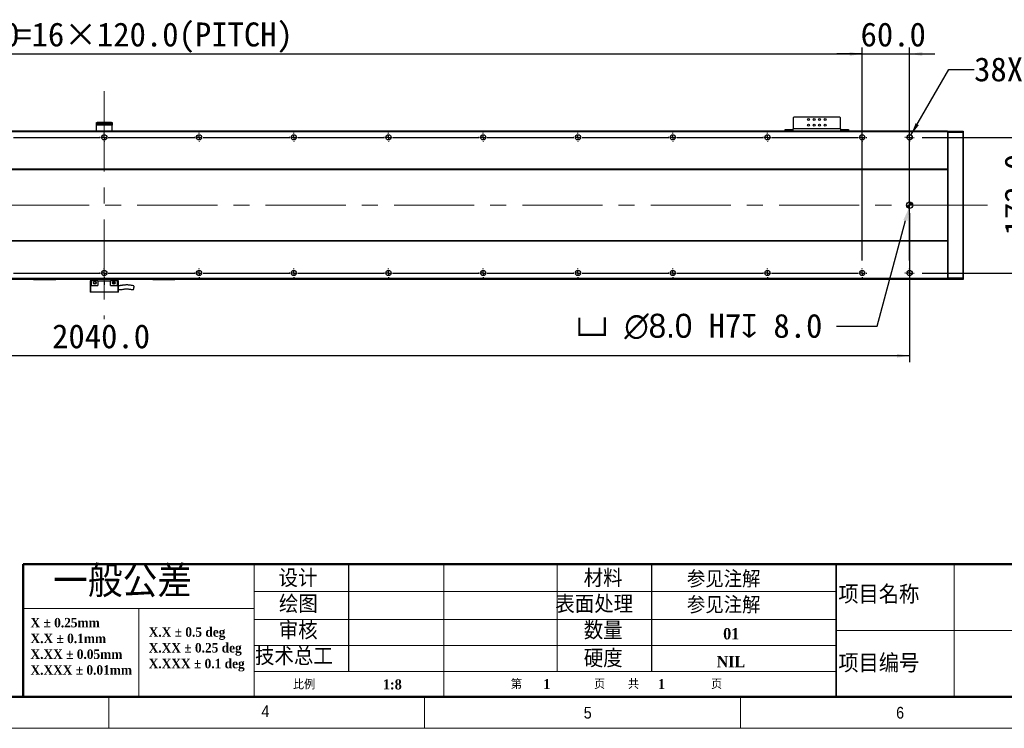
# Model space of a CAD drawing. Header units: millimetres. Extents: x 40 to 3320, y 40 to 2336.
# Tile 3 of 7: x 1167 to 2414, y 40 to 938. Entities that reach past the tile are written whole.
import ezdxf

# ---------------------------------------------------------------- set-up
doc = ezdxf.new("R2010")
doc.units = ezdxf.units.MM
doc.header["$LTSCALE"] = 8
doc.header["$PDSIZE"] = -1
doc.linetypes.add('CENTERX2', pattern=[20.32, 12.7, -2.54, 2.54, -2.54])
doc.layers.add('DIMNS', color=7, linetype='Continuous')
doc.styles.add('SLDTEXTSTYLE0', font='Gothic.ttf', dxfattribs={"width": 0.913})
doc.styles.add('SLDTEXTSTYLE1', font='timesbd.ttf', dxfattribs={"width": 0.933})
doc.styles.add('SLDTEXTSTYLE2', font='txt', dxfattribs={"bigfont": 'bigfont'})
doc.styles.add('SLDTEXTSTYLE3', font='txt', dxfattribs={"bigfont": 'bigfont'})
doc.styles.add('SLDTEXTSTYLE7', font='txt')
doc.dimstyles.new('SLDDIMSTYLE0', dxfattribs={"dimtxt": 30.4, "dimasz": 16, "dimexe": 0, "dimexo": 0.0625, "dimgap": 7.6, "dimtad": 2, "dimdec": 1, "dimrnd": 1e-09, "dimzin": 4, "dimdsep": 46, "dimtxsty": 'SLDTEXTSTYLE7', "dimsah": 1, "dimcen": 0.09, "dimadec": 0, "dimazin": 1, "dimtfac": 1, "dimtdec": 1, "dimtmove": 0, "dimatfit": 0, "dimfxl": 0, "dimfrac": 2, "dimtolj": 1, "dimtzin": 12, "dimarcsym": 0})
doc.dimstyles.new('SLDDIMSTYLE1', dxfattribs={"dimtxt": 30.4, "dimasz": 16, "dimexe": 0, "dimexo": 0.0625, "dimgap": 7.6, "dimtad": 2, "dimdec": 1, "dimrnd": 1e-09, "dimzin": 4, "dimdsep": 46, "dimtxsty": 'SLDTEXTSTYLE7', "dimsah": 1, "dimcen": 0.09, "dimadec": 0, "dimazin": 1, "dimtfac": 1, "dimtdec": 1, "dimtofl": 0, "dimtmove": 0, "dimatfit": 3, "dimfxl": 0, "dimfrac": 2, "dimtolj": 1, "dimtzin": 12, "dimarcsym": 0})
doc.dimstyles.new('SLDDIMSTYLE4', dxfattribs={"dimtxt": 30.4, "dimasz": 16, "dimexe": 0, "dimexo": 0.0625, "dimgap": 7.6, "dimtad": 0, "dimtih": 1, "dimtoh": 1, "dimdec": 1, "dimrnd": 1e-09, "dimzin": 4, "dimdsep": 46, "dimtxsty": 'SLDTEXTSTYLE7', "dimsah": 1, "dimcen": 0, "dimadec": 0, "dimazin": 1, "dimtfac": 1, "dimtdec": 1, "dimtofl": 0, "dimtmove": 0, "dimatfit": 3, "dimfxl": 0, "dimfrac": 2, "dimtolj": 1, "dimtzin": 12, "dimarcsym": 0})
doc.dimstyles.new('SLDDIMSTYLE7', dxfattribs={"dimtxt": 30.4, "dimasz": 16, "dimexe": 0, "dimexo": 0.0625, "dimgap": 7.6, "dimtad": 0, "dimtih": 1, "dimtoh": 1, "dimdec": 1, "dimrnd": 1e-09, "dimzin": 12, "dimdsep": 46, "dimtxsty": 'SLDTEXTSTYLE7', "dimsah": 1, "dimcen": 0, "dimadec": 0, "dimazin": 3, "dimtfac": 1, "dimtdec": 1, "dimtofl": 0, "dimtmove": 0, "dimatfit": 3, "dimfxl": 0, "dimfrac": 2, "dimtolj": 1, "dimtzin": 12, "dimarcsym": 0})

# ---------------------------------------------------------------- blocks, each defined once
blk = doc.blocks.new('SW_NOTE_0')
at = {"color": 0, "linetype": 'Continuous', "lineweight": 0, "char_height": 12, "attachment_point": 1, "style": 'SLDTEXTSTYLE1'}
for s, insert in [('X.X ± 0.5 deg', (0, 15.8)), ('X.XX ± 0.25 deg', (0, -4.2)), ('X.XXX ± 0.1 deg', (0, -24.2))]:
    blk.add_mtext(s, dxfattribs=dict(at, insert=insert))
blk = doc.blocks.new('SW_NOTE_1')
at = {"color": 0, "linetype": 'Continuous', "lineweight": 0, "char_height": 12, "attachment_point": 1, "style": 'SLDTEXTSTYLE1'}
for s, insert in [('X ± 0.25mm ', (0, 15.8)), ('X.X ± 0.1mm', (0, -4.2))]:
    blk.add_mtext(s, dxfattribs=dict(at, insert=insert))
blk = doc.blocks.new('SW_NOTE_2')
at = {"color": 0, "linetype": 'Continuous', "lineweight": 0, "char_height": 12, "attachment_point": 1, "style": 'SLDTEXTSTYLE1'}
for s, insert in [('X.XX ± 0.05mm', (0, 15.8)), ('X.XXX ± 0.01mm', (0, -4.2))]:
    blk.add_mtext(s, dxfattribs=dict(at, insert=insert))
blk = doc.blocks.new('_D_18')
at = {"layer": 'DIMNS'}
for p, q in [((314.3, 805.1), (314.3, 902.9)), ((2234.3, 805.1), (2234.3, 902.9)), ((314.3, 894.9), (2234.3, 894.9))]:
    blk.add_line(p, q, dxfattribs=at)
for points in [[(314.3, 894.9), (330.3, 892.5), (330.3, 897.3)], [(2234.3, 894.9), (2218.3, 897.3), (2218.3, 892.5)]]:
    blk.add_solid(points, dxfattribs=at)
at = {"layer": 'DIMNS', "char_height": 30.4, "attachment_point": 1, "style": 'SLDTEXTSTYLE7'}
for s, insert in [('1920.0', (1042.8, 934.8)), ('=16×120.0(PITCH)', (1161.6, 934.8))]:
    blk.add_mtext(s, dxfattribs=dict(at, insert=insert))
blk = doc.blocks.new('_D_19')
at = {"layer": 'DIMNS'}
for p, q in [((254.3, 686.4), (254.3, 504.3)), ((2294.3, 693), (2294.3, 504.3)), ((2294.3, 512.3), (254.3, 512.3))]:
    blk.add_line(p, q, dxfattribs=at)
for points in [[(254.3, 512.3), (270.3, 509.9), (270.3, 514.7)], [(2294.3, 512.3), (2278.3, 514.7), (2278.3, 509.9)]]:
    blk.add_solid(points, dxfattribs=at)
at = {"layer": 'DIMNS', "insert": (1208.2, 552.2), "char_height": 30.4, "attachment_point": 1, "style": 'SLDTEXTSTYLE7'}
blk.add_mtext('2040.0', dxfattribs=at)
blk = doc.blocks.new('_D_20')
at = {"layer": 'Defpoints', "color": 0}
for p in [(2293.3, 699.3), (2295.3, 707)]:
    blk.add_point(p, dxfattribs=at)
at = {"layer": 'DIMNS', "color": 0, "lineweight": -2}
for p, q in [((2253.2, 549.7), (2289.1, 683.8)), ((2201.6, 549.7), (2253.2, 549.7))]:
    blk.add_line(p, q, dxfattribs=at)
at = {"layer": 'DIMNS', "color": 0}
blk.add_solid([(2286.5, 684.5), (2291.7, 683.1), (2293.3, 699.3)], dxfattribs=at)
at = {"layer": 'DIMNS', "color": 0, "insert": (1871.8, 565.5), "char_height": 30.4, "attachment_point": 1, "style": 'SLDTEXTSTYLE7'}
blk.add_mtext('\\A1;{\\fGDT|b0|i0|c134|p2;v} {\\fMS PGothic|b0|i0|c128|p34;∅8.0} H7{\\fGDT|b0|i0|c134|p2;x} 8.0', dxfattribs=at)
blk = doc.blocks.new('_D_22')
at = {"layer": 'DIMNS'}
for p, q in [((2295.9, 792), (2344, 875.3)), ((2344, 875.3), (2376, 875.3))]:
    blk.add_line(p, q, dxfattribs=at)
blk.add_solid([(2295.9, 792), (2306, 804.7), (2301.9, 807.1)], dxfattribs=at)
at = {"layer": 'DIMNS', "char_height": 30.4, "attachment_point": 1, "style": 'SLDTEXTSTYLE7'}
for s, insert in [('38X ', (2376, 890.6)), ('%%c', (2455.2, 890.3)), (' 6.6 THROUGH HOLE', (2502.1, 890.6))]:
    blk.add_mtext(s, dxfattribs=dict(at, insert=insert))
blk = doc.blocks.new('_D_23')
at = {"layer": 'DIMNS'}
for p, q in [((2310.3, 789.1), (2462.4, 789.1)), ((2454.4, 789.1), (2454.4, 617.1)), ((2310.3, 617.1), (2462.4, 617.1))]:
    blk.add_line(p, q, dxfattribs=at)
for points in [[(2454.4, 789.1), (2452, 773.1), (2456.8, 773.1)], [(2454.4, 617.1), (2456.8, 633.1), (2452, 633.1)]]:
    blk.add_solid(points, dxfattribs=at)
at = {"layer": 'DIMNS', "insert": (2414.5, 665), "char_height": 30.4, "attachment_point": 1, "rotation": 90, "style": 'SLDTEXTSTYLE7'}
blk.add_mtext('172.0', dxfattribs=at)
blk = doc.blocks.new('_D_24')
at = {"layer": 'DIMNS'}
for p, q in [((2234.3, 633.1), (2234.3, 902.9)), ((2294.3, 633.1), (2294.3, 902.9)), ((2234.3, 894.9), (2202.3, 894.9)), ((2234.3, 894.9), (2294.3, 894.9)), ((2294.3, 894.9), (2326.3, 894.9))]:
    blk.add_line(p, q, dxfattribs=at)
for points in [[(2234.3, 894.9), (2218.3, 897.3), (2218.3, 892.5)], [(2294.3, 894.9), (2310.3, 892.5), (2310.3, 897.3)]]:
    blk.add_solid(points, dxfattribs=at)
at = {"layer": 'DIMNS', "insert": (2232.2, 934.8), "char_height": 30.4, "attachment_point": 1, "style": 'SLDTEXTSTYLE7'}
blk.add_mtext('60.0', dxfattribs=at)
blk = doc.blocks.new('SW_CENTERMARKSYMBOL_0')
at = {"layer": 'DIMNS', "color": 0}
for p, q in [((960, 5.08), (960, 5.84)), ((960, 0), (960, 2.54)), ((960, 0), (960, 2.54)), ((960, 0), (960, 2.54)), ((960, 0), (960, 2.54)), ((960, 0), (960, 2.54)), ((960, 0), (960, 2.54)), ((960, 0), (960, 2.54)), ((960, 0), (960, 2.54)), ((960, 0), (960, 2.54)), ((1080, 5.08), (1080, 5.84)), ((1080, 0), (1080, 2.54)), ((1080, 0), (1080, 2.54)), ((1080, 0), (1080, 2.54)), ((1080, 0), (1080, 2.54)), ((1080, 0), (1080, 2.54)), ((1080, 0), (1080, 2.54)), ((1080, 0), (1080, 2.54)), ((1080, 0), (1080, 2.54)), ((1200, 5.08), (1200, 5.84)), ((1200, 0), (1200, 2.54)), ((1200, 0), (1200, 2.54)), ((1200, 0), (1200, 2.54)), ((1200, 0), (1200, 2.54)), ((1200, 0), (1200, 2.54)), ((1200, 0), (1200, 2.54)), ((1200, 0), (1200, 2.54)), ((1320, 5.08), (1320, 5.84)), ((1320, 0), (1320, 2.54)), ((1320, 0), (1320, 2.54)), ((1320, 0), (1320, 2.54)), ((1320, 0), (1320, 2.54)), ((1320, 0), (1320, 2.54)), ((1320, 0), (1320, 2.54)), ((1440, 5.08), (1440, 5.84)), ((1440, 0), (1440, 2.54)), ((1440, 0), (1440, 2.54)), ((1440, 0), (1440, 2.54)), ((1440, 0), (1440, 2.54)), ((1440, 0), (1440, 2.54)), ((1560, 5.08), (1560, 5.84)), ((1560, 0), (1560, 2.54)), ((1560, 0), (1560, 2.54)), ((1560, 0), (1560, 2.54)), ((1560, 0), (1560, 2.54)), ((1680, 5.08), (1680, 5.84)), ((1680, 0), (1680, 2.54)), ((1680, 0), (1680, 2.54)), ((1680, 0), (1680, 2.54)), ((1800, 5.08), (1800, 5.84)), ((1800, 0), (1800, 2.54)), ((1800, 0), (1800, 2.54)), ((1920, 5.08), (1920, 5.84)), ((1920, 0), (1920, 2.54)), ((845.08, 0), (954.92, 0)), ((954.92, 0), (954.16, 0)), ((960, 0), (957.46, 0)), ((960, 0), (957.46, 0)), ((960, 0), (957.46, 0)), ((960, 0), (957.46, 0)), ((960, 0), (957.46, 0)), ((960, 0), (957.46, 0)), ((960, 0), (957.46, 0)), ((960, 0), (957.46, 0)), ((960, 0), (957.46, 0)), ((960, 0), (960, -2.54)), ((960, 0), (962.54, 0)), ((960, 0), (960, -2.54)), ((960, 0), (962.54, 0)), ((960, 0), (960, -2.54)), ((960, 0), (962.54, 0)), ((960, 0), (960, -2.54)), ((960, 0), (962.54, 0)), ((960, 0), (960, -2.54)), ((960, 0), (962.54, 0)), ((960, 0), (960, -2.54)), ((960, 0), (962.54, 0)), ((960, 0), (960, -2.54)), ((960, 0), (962.54, 0)), ((960, 0), (960, -2.54)), ((960, 0), (962.54, 0)), ((960, 0), (960, -2.54)), ((960, 0), (962.54, 0)), ((960, -5.08), (960, -5.84)), ((965.08, 0), (965.84, 0)), ((965.08, 0), (1074.92, 0)), ((1074.92, 0), (1074.16, 0)), ((1080, 0), (1077.46, 0)), ((1080, 0), (1077.46, 0)), ((1080, 0), (1077.46, 0)), ((1080, 0), (1077.46, 0)), ((1080, 0), (1077.46, 0)), ((1080, 0), (1077.46, 0)), ((1080, 0), (1077.46, 0)), ((1080, 0), (1077.46, 0)), ((1080, 0), (1080, -2.54)), ((1080, 0), (1082.54, 0)), ((1080, 0), (1080, -2.54)), ((1080, 0), (1082.54, 0)), ((1080, 0), (1080, -2.54)), ((1080, 0), (1082.54, 0)), ((1080, 0), (1080, -2.54)), ((1080, 0), (1082.54, 0)), ((1080, 0), (1080, -2.54)), ((1080, 0), (1082.54, 0)), ((1080, 0), (1080, -2.54)), ((1080, 0), (1082.54, 0)), ((1080, 0), (1080, -2.54)), ((1080, 0), (1082.54, 0)), ((1080, 0), (1080, -2.54)), ((1080, 0), (1082.54, 0)), ((1080, -5.08), (1080, -5.84)), ((1085.08, 0), (1085.84, 0)), ((1085.08, 0), (1194.92, 0)), ((1194.92, 0), (1194.16, 0)), ((1200, 0), (1197.46, 0)), ((1200, 0), (1197.46, 0)), ((1200, 0), (1197.46, 0)), ((1200, 0), (1197.46, 0)), ((1200, 0), (1197.46, 0)), ((1200, 0), (1197.46, 0)), ((1200, 0), (1197.46, 0)), ((1200, 0), (1200, -2.54)), ((1200, 0), (1202.54, 0)), ((1200, 0), (1200, -2.54)), ((1200, 0), (1202.54, 0)), ((1200, 0), (1200, -2.54)), ((1200, 0), (1202.54, 0)), ((1200, 0), (1200, -2.54)), ((1200, 0), (1202.54, 0)), ((1200, 0), (1200, -2.54)), ((1200, 0), (1202.54, 0)), ((1200, 0), (1200, -2.54)), ((1200, 0), (1202.54, 0)), ((1200, 0), (1200, -2.54)), ((1200, 0), (1202.54, 0)), ((1200, -5.08), (1200, -5.84)), ((1205.08, 0), (1205.84, 0)), ((1205.08, 0), (1314.92, 0)), ((1314.92, 0), (1314.16, 0)), ((1320, 0), (1317.46, 0)), ((1320, 0), (1317.46, 0)), ((1320, 0), (1317.46, 0)), ((1320, 0), (1317.46, 0)), ((1320, 0), (1317.46, 0)), ((1320, 0), (1317.46, 0)), ((1320, 0), (1320, -2.54)), ((1320, 0), (1322.54, 0)), ((1320, 0), (1320, -2.54)), ((1320, 0), (1322.54, 0)), ((1320, 0), (1320, -2.54)), ((1320, 0), (1322.54, 0)), ((1320, 0), (1320, -2.54)), ((1320, 0), (1322.54, 0)), ((1320, 0), (1320, -2.54)), ((1320, 0), (1322.54, 0)), ((1320, 0), (1320, -2.54)), ((1320, 0), (1322.54, 0)), ((1320, -5.08), (1320, -5.84)), ((1325.08, 0), (1325.84, 0)), ((1325.08, 0), (1434.92, 0)), ((1434.92, 0), (1434.16, 0)), ((1440, 0), (1437.46, 0)), ((1440, 0), (1437.46, 0)), ((1440, 0), (1437.46, 0)), ((1440, 0), (1437.46, 0)), ((1440, 0), (1437.46, 0)), ((1440, 0), (1440, -2.54)), ((1440, 0), (1442.54, 0)), ((1440, 0), (1440, -2.54)), ((1440, 0), (1442.54, 0)), ((1440, 0), (1440, -2.54)), ((1440, 0), (1442.54, 0)), ((1440, 0), (1440, -2.54)), ((1440, 0), (1442.54, 0)), ((1440, 0), (1440, -2.54)), ((1440, 0), (1442.54, 0)), ((1440, -5.08), (1440, -5.84)), ((1445.08, 0), (1445.84, 0)), ((1445.08, 0), (1554.92, 0)), ((1554.92, 0), (1554.16, 0)), ((1560, 0), (1557.46, 0)), ((1560, 0), (1557.46, 0)), ((1560, 0), (1557.46, 0)), ((1560, 0), (1557.46, 0)), ((1560, 0), (1560, -2.54)), ((1560, 0), (1562.54, 0)), ((1560, 0), (1560, -2.54)), ((1560, 0), (1562.54, 0)), ((1560, 0), (1560, -2.54)), ((1560, 0), (1562.54, 0)), ((1560, 0), (1560, -2.54)), ((1560, 0), (1562.54, 0)), ((1560, -5.08), (1560, -5.84)), ((1565.08, 0), (1565.84, 0)), ((1565.08, 0), (1674.92, 0)), ((1674.92, 0), (1674.16, 0)), ((1680, 0), (1677.46, 0)), ((1680, 0), (1677.46, 0)), ((1680, 0), (1677.46, 0)), ((1680, 0), (1680, -2.54)), ((1680, 0), (1682.54, 0)), ((1680, 0), (1680, -2.54)), ((1680, 0), (1682.54, 0)), ((1680, 0), (1680, -2.54)), ((1680, 0), (1682.54, 0)), ((1680, -5.08), (1680, -5.84)), ((1685.08, 0), (1685.84, 0)), ((1685.08, 0), (1794.92, 0)), ((1794.92, 0), (1794.16, 0)), ((1800, 0), (1797.46, 0)), ((1800, 0), (1797.46, 0)), ((1800, 0), (1800, -2.54)), ((1800, 0), (1802.54, 0)), ((1800, 0), (1800, -2.54)), ((1800, 0), (1802.54, 0)), ((1800, -5.08), (1800, -5.84)), ((1805.08, 0), (1805.84, 0)), ((1805.08, 0), (1914.92, 0)), ((1920, 0), (1917.46, 0)), ((1920, 0), (1920, -2.54)), ((1920, 0), (1922.54, 0)), ((1920, -5.08), (1920, -5.84)), ((1925.08, 0), (1925.84, 0))]:
    blk.add_line(p, q, dxfattribs=at)
blk = doc.blocks.new('SW_CENTERMARKSYMBOL_1')
at = {"layer": 'DIMNS', "color": 0}
for p, q in [((840, 5.08), (840, 5.84)), ((840, 0), (840, 2.54)), ((840, 0), (840, 2.54)), ((840, 0), (840, 2.54)), ((840, 0), (840, 2.54)), ((840, 0), (840, 2.54)), ((840, 0), (840, 2.54)), ((840, 0), (840, 2.54)), ((840, 0), (840, 2.54)), ((840, 0), (840, 2.54)), ((960, 5.08), (960, 5.84)), ((960, 0), (960, 2.54)), ((960, 0), (960, 2.54)), ((960, 0), (960, 2.54)), ((960, 0), (960, 2.54)), ((960, 0), (960, 2.54)), ((960, 0), (960, 2.54)), ((960, 0), (960, 2.54)), ((960, 0), (960, 2.54)), ((1080, 5.08), (1080, 5.84)), ((1080, 0), (1080, 2.54)), ((1080, 0), (1080, 2.54)), ((1080, 0), (1080, 2.54)), ((1080, 0), (1080, 2.54)), ((1080, 0), (1080, 2.54)), ((1080, 0), (1080, 2.54)), ((1080, 0), (1080, 2.54)), ((1200, 5.08), (1200, 5.84)), ((1200, 0), (1200, 2.54)), ((1200, 0), (1200, 2.54)), ((1200, 0), (1200, 2.54)), ((1200, 0), (1200, 2.54)), ((1200, 0), (1200, 2.54)), ((1200, 0), (1200, 2.54)), ((1320, 5.08), (1320, 5.84)), ((1320, 0), (1320, 2.54)), ((1320, 0), (1320, 2.54)), ((1320, 0), (1320, 2.54)), ((1320, 0), (1320, 2.54)), ((1320, 0), (1320, 2.54)), ((1440, 5.08), (1440, 5.84)), ((1440, 0), (1440, 2.54)), ((1440, 0), (1440, 2.54)), ((1440, 0), (1440, 2.54)), ((1440, 0), (1440, 2.54)), ((1560, 5.08), (1560, 5.84)), ((1560, 0), (1560, 2.54)), ((1560, 0), (1560, 2.54)), ((1560, 0), (1560, 2.54)), ((1680, 5.08), (1680, 5.84)), ((1680, 0), (1680, 2.54)), ((1680, 0), (1680, 2.54)), ((1800, 5.08), (1800, 5.84)), ((1800, 0), (1800, 2.54)), ((725.08, 0), (834.92, 0)), ((834.92, 0), (834.16, 0)), ((840, 0), (837.46, 0)), ((840, 0), (837.46, 0)), ((840, 0), (837.46, 0)), ((840, 0), (837.46, 0)), ((840, 0), (837.46, 0)), ((840, 0), (837.46, 0)), ((840, 0), (837.46, 0)), ((840, 0), (837.46, 0)), ((840, 0), (837.46, 0)), ((840, 0), (840, -2.54)), ((840, 0), (842.54, 0)), ((840, 0), (840, -2.54)), ((840, 0), (842.54, 0)), ((840, 0), (840, -2.54)), ((840, 0), (842.54, 0)), ((840, 0), (840, -2.54)), ((840, 0), (842.54, 0)), ((840, 0), (840, -2.54)), ((840, 0), (842.54, 0)), ((840, 0), (840, -2.54)), ((840, 0), (842.54, 0)), ((840, 0), (840, -2.54)), ((840, 0), (842.54, 0)), ((840, 0), (840, -2.54)), ((840, 0), (842.54, 0)), ((840, 0), (840, -2.54)), ((840, 0), (842.54, 0)), ((840, -5.08), (840, -5.84)), ((845.08, 0), (845.84, 0)), ((845.08, 0), (954.92, 0)), ((954.92, 0), (954.16, 0)), ((960, 0), (957.46, 0)), ((960, 0), (957.46, 0)), ((960, 0), (957.46, 0)), ((960, 0), (957.46, 0)), ((960, 0), (957.46, 0)), ((960, 0), (957.46, 0)), ((960, 0), (957.46, 0)), ((960, 0), (957.46, 0)), ((960, 0), (960, -2.54)), ((960, 0), (962.54, 0)), ((960, 0), (960, -2.54)), ((960, 0), (962.54, 0)), ((960, 0), (960, -2.54)), ((960, 0), (962.54, 0)), ((960, 0), (960, -2.54)), ((960, 0), (962.54, 0)), ((960, 0), (960, -2.54)), ((960, 0), (962.54, 0)), ((960, 0), (960, -2.54)), ((960, 0), (962.54, 0)), ((960, 0), (960, -2.54)), ((960, 0), (962.54, 0)), ((960, 0), (960, -2.54)), ((960, 0), (962.54, 0)), ((960, -5.08), (960, -5.84)), ((965.08, 0), (965.84, 0)), ((965.08, 0), (1074.92, 0)), ((1074.92, 0), (1074.16, 0)), ((1080, 0), (1077.46, 0)), ((1080, 0), (1077.46, 0)), ((1080, 0), (1077.46, 0)), ((1080, 0), (1077.46, 0)), ((1080, 0), (1077.46, 0)), ((1080, 0), (1077.46, 0)), ((1080, 0), (1077.46, 0)), ((1080, 0), (1080, -2.54)), ((1080, 0), (1082.54, 0)), ((1080, 0), (1080, -2.54)), ((1080, 0), (1082.54, 0)), ((1080, 0), (1080, -2.54)), ((1080, 0), (1082.54, 0)), ((1080, 0), (1080, -2.54)), ((1080, 0), (1082.54, 0)), ((1080, 0), (1080, -2.54)), ((1080, 0), (1082.54, 0)), ((1080, 0), (1080, -2.54)), ((1080, 0), (1082.54, 0)), ((1080, 0), (1080, -2.54)), ((1080, 0), (1082.54, 0)), ((1080, -5.08), (1080, -5.84)), ((1085.08, 0), (1085.84, 0)), ((1085.08, 0), (1194.92, 0)), ((1194.92, 0), (1194.16, 0)), ((1200, 0), (1197.46, 0)), ((1200, 0), (1197.46, 0)), ((1200, 0), (1197.46, 0)), ((1200, 0), (1197.46, 0)), ((1200, 0), (1197.46, 0)), ((1200, 0), (1197.46, 0)), ((1200, 0), (1200, -2.54)), ((1200, 0), (1202.54, 0)), ((1200, 0), (1200, -2.54)), ((1200, 0), (1202.54, 0)), ((1200, 0), (1200, -2.54)), ((1200, 0), (1202.54, 0)), ((1200, 0), (1200, -2.54)), ((1200, 0), (1202.54, 0)), ((1200, 0), (1200, -2.54)), ((1200, 0), (1202.54, 0)), ((1200, 0), (1200, -2.54)), ((1200, 0), (1202.54, 0)), ((1200, -5.08), (1200, -5.84)), ((1205.08, 0), (1205.84, 0)), ((1205.08, 0), (1314.92, 0)), ((1314.92, 0), (1314.16, 0)), ((1320, 0), (1317.46, 0)), ((1320, 0), (1317.46, 0)), ((1320, 0), (1317.46, 0)), ((1320, 0), (1317.46, 0)), ((1320, 0), (1317.46, 0)), ((1320, 0), (1320, -2.54)), ((1320, 0), (1322.54, 0)), ((1320, 0), (1320, -2.54)), ((1320, 0), (1322.54, 0)), ((1320, 0), (1320, -2.54)), ((1320, 0), (1322.54, 0)), ((1320, 0), (1320, -2.54)), ((1320, 0), (1322.54, 0)), ((1320, 0), (1320, -2.54)), ((1320, 0), (1322.54, 0)), ((1320, -5.08), (1320, -5.84)), ((1325.08, 0), (1325.84, 0)), ((1325.08, 0), (1434.92, 0)), ((1434.92, 0), (1434.16, 0)), ((1440, 0), (1437.46, 0)), ((1440, 0), (1437.46, 0)), ((1440, 0), (1437.46, 0)), ((1440, 0), (1437.46, 0)), ((1440, 0), (1440, -2.54)), ((1440, 0), (1442.54, 0)), ((1440, 0), (1440, -2.54)), ((1440, 0), (1442.54, 0)), ((1440, 0), (1440, -2.54)), ((1440, 0), (1442.54, 0)), ((1440, 0), (1440, -2.54)), ((1440, 0), (1442.54, 0)), ((1440, -5.08), (1440, -5.84)), ((1445.08, 0), (1445.84, 0)), ((1445.08, 0), (1554.92, 0)), ((1554.92, 0), (1554.16, 0)), ((1560, 0), (1557.46, 0)), ((1560, 0), (1557.46, 0)), ((1560, 0), (1557.46, 0)), ((1560, 0), (1560, -2.54)), ((1560, 0), (1562.54, 0)), ((1560, 0), (1560, -2.54)), ((1560, 0), (1562.54, 0)), ((1560, 0), (1560, -2.54)), ((1560, 0), (1562.54, 0)), ((1560, -5.08), (1560, -5.84)), ((1565.08, 0), (1565.84, 0)), ((1565.08, 0), (1674.92, 0)), ((1674.92, 0), (1674.16, 0)), ((1680, 0), (1677.46, 0)), ((1680, 0), (1677.46, 0)), ((1680, 0), (1680, -2.54)), ((1680, 0), (1682.54, 0)), ((1680, 0), (1680, -2.54)), ((1680, 0), (1682.54, 0)), ((1680, -5.08), (1680, -5.84)), ((1685.08, 0), (1685.84, 0)), ((1685.08, 0), (1794.92, 0)), ((1800, 0), (1797.46, 0)), ((1800, 0), (1800, -2.54)), ((1800, 0), (1802.54, 0)), ((1800, -5.08), (1800, -5.84)), ((1805.08, 0), (1805.84, 0))]:
    blk.add_line(p, q, dxfattribs=at)
blk = doc.blocks.new('SW_CENTERMARKSYMBOL_2')
at = {"layer": 'DIMNS', "color": 0}
for p, q in [((-5.08, 0), (-5.84, 0)), ((0, 0), (-2.54, 0)), ((0, 5.08), (0, 5.84)), ((0, 0), (0, 2.54)), ((0, 0), (0, -2.54)), ((0, 0), (2.54, 0)), ((5.08, 0), (5.84, 0)), ((0, -5.08), (0, -5.84))]:
    blk.add_line(p, q, dxfattribs=at)
blk = doc.blocks.new('SW_CENTERMARKSYMBOL_3')
at = {"layer": 'DIMNS', "color": 0}
for p, q in [((-5.08, 0), (-5.84, 0)), ((0, 0), (-2.54, 0)), ((0, 5.08), (0, 5.84)), ((0, 0), (0, 2.54)), ((0, 0), (0, -2.54)), ((0, 0), (2.54, 0)), ((5.08, 0), (5.84, 0)), ((0, -5.08), (0, -5.84))]:
    blk.add_line(p, q, dxfattribs=at)
blk = doc.blocks.new('SW_DOWELSYMBOL_4')
at = {"linetype": 'Continuous', "lineweight": 18}
h = blk.add_hatch(color=0, dxfattribs=at)
edge = h.paths.add_edge_path(flags=0)
edge.add_arc((0, 0), 4, 180, 270)
edge.add_line((0, -4), (0, 0))
edge.add_line((0, 0), (-4, 0))
h = blk.add_hatch(color=0, dxfattribs=at)
edge = h.paths.add_edge_path(flags=0)
edge.add_arc((0, 0), 4, 0, 90)
edge.add_line((0, 4), (0, 0))
edge.add_line((0, 0), (4, 0))
at = {"layer": 'DIMNS', "color": 0}
blk.add_circle((0, 0), 4, dxfattribs=at)

msp = doc.modelspace()

# ---------------------------------------------------------------- linework, layer by layer
at = {"color": 7, "linetype": 'Continuous', "lineweight": 25}
for p, q in [((2147.787388, 814.939026), (2146.7873412, 813.9390239)), ((2146.7873412, 813.9390239), (2146.7873412, 800.1390287)), ((2205.7873565, 814.939026), (2147.787388, 814.939026)), ((2206.7874032, 813.9390239), (2205.7873565, 814.939026)), ((2206.7874032, 800.1390287), (2206.7874032, 813.9390239)), ((1264.287408, 806.139026), (1264.287408, 808.1390226)), ((1264.287408, 808.1390226), (1265.2873951, 808.1390226)), ((1265.2873951, 806.139026), (1264.287408, 806.139026)), ((1264.287408, 804.639023), (1264.287408, 806.139026)), ((1284.2873889, 804.639023), (1264.287408, 804.639023)), ((1264.287408, 797.1390227), (1264.287408, 804.639023)), ((1265.2873951, 808.1390226), (1265.2873951, 806.139026)), ((1283.2874018, 808.1390226), (1265.2873951, 808.1390226)), ((1283.2874018, 806.139026), (1265.2873951, 806.139026)), ((1283.2874018, 806.139026), (1283.2874018, 808.1390226)), ((1283.2874018, 808.1390226), (1284.2873889, 808.1390226)), ((1284.2873889, 806.139026), (1283.2874018, 806.139026)), ((1284.2873889, 808.1390226), (1284.2873889, 806.139026)), ((1284.2873889, 806.139026), (1284.2873889, 804.639023)), ((1284.2873889, 797.1390227), (1284.2873889, 804.639023)), ((2136.7873508, 797.1390227), (2136.7873508, 799.1390267)), ((2136.7873508, 799.1390267), (2137.7873975, 799.1390267)), ((2137.7873975, 799.1390267), (2137.7873975, 797.1390227)), ((2137.7873975, 799.1390267), (2145.7874137, 799.1390267)), ((2145.7874137, 799.1390267), (2145.7874137, 797.1390227)), ((2146.7873412, 799.1390267), (2145.7874137, 799.1390267)), ((2206.7874032, 800.1390287), (2146.7873412, 800.1390287)), ((2146.7873412, 797.1390227), (2146.7873412, 800.1390287)), ((2206.7874032, 800.1390287), (2206.7874032, 797.1390227)), ((2207.78745, 799.1390267), (2206.7874032, 799.1390267)), ((2207.78745, 799.1390267), (2207.78745, 797.1390227)), ((2207.78745, 799.1390267), (2215.787347, 799.1390267)), ((2215.787347, 797.1390227), (2215.787347, 799.1390267)), ((2215.787347, 799.1390267), (2216.7873937, 799.1390267)), ((2216.7873937, 799.1390267), (2216.7873937, 797.1390227)), ((2342.2873575, 797.1390227), (206.2873799, 797.1390227)), ((2342.2873575, 796.1390281), (206.2873799, 796.1390281)), ((2342.2873575, 796.839025), (2342.5874072, 797.1390227)), ((2342.2873575, 797.1390227), (2342.2873575, 796.1390281)), ((2342.2873575, 796.1390281), (2342.2873575, 748.639025)), ((2342.2873575, 795.0147653), (2342.5874072, 795.1390261)), ((2342.5874072, 797.1390227), (2342.5874072, 795.1390261)), ((2342.5874072, 797.1390227), (2361.9874078, 797.1390227)), ((2342.5874072, 795.1390261), (2342.5874072, 611.1390257)), ((2361.9874078, 795.1390261), (2342.5874072, 795.1390261)), ((2361.9874078, 795.1390261), (2361.9874078, 797.1390227)), ((2362.2874576, 796.839025), (2361.9874078, 797.1390227)), ((2361.9874078, 611.1390257), (2361.9874078, 795.1390261)), ((2362.2874576, 795.0147653), (2361.9874078, 795.1390261)), ((2362.2874576, 796.839025), (2362.2874576, 795.0147653)), ((2362.2874576, 795.0147653), (2362.2874576, 611.2632865)), ((2342.2873575, 748.639025), (206.2873799, 748.639025)), ((2342.2873575, 748.639025), (2342.2873575, 748.139024)), ((2342.2873575, 748.139024), (206.2873799, 748.139024)), ((2342.2873575, 748.139024), (2342.2873575, 658.1390241)), ((2342.2873575, 658.1390241), (206.2873799, 658.1390241)), ((2342.2873575, 657.6390268), (206.2873799, 657.6390268)), ((2342.2873575, 658.1390241), (2342.2873575, 657.6390268)), ((2342.2873575, 657.6390268), (2342.2873575, 610.1390237)), ((2342.2873575, 611.2632865), (2342.5874072, 611.1390257)), ((2342.5874072, 611.1390257), (2342.5874072, 609.1390291)), ((2342.5874072, 611.1390257), (2361.9874078, 611.1390257)), ((2362.2874576, 611.2632865), (2361.9874078, 611.1390257)), ((2361.9874078, 609.1390291), (2361.9874078, 611.1390257)), ((2362.2874576, 611.2632865), (2362.2874576, 609.4390267)), ((2342.2873575, 610.1390237), (206.2873799, 610.1390237)), ((2342.2873575, 609.1390291), (206.2873799, 609.1390291)), ((1184.7873884, 608.9390257), (1184.7873884, 609.1390291)), ((1184.7873884, 608.9390257), (1185.0874084, 608.6390281)), ((1184.7873884, 608.9390257), (1185.7874054, 608.9390257)), ((1185.9116513, 608.6390281), (1185.0874084, 608.6390281)), ((1185.7874054, 609.1390291), (1185.7874054, 608.9390257)), ((1185.9116513, 608.6390281), (1185.7874054, 608.9390257)), ((1185.7874054, 608.9390257), (1211.7873985, 608.9390257)), ((1211.6631228, 608.6390281), (1185.9116513, 608.6390281)), ((1211.6631228, 608.6390281), (1211.7873985, 608.9390257)), ((1212.4873954, 608.6390281), (1211.6631228, 608.6390281)), ((1211.7873985, 608.9390257), (1211.7873985, 609.1390291)), ((1211.7873985, 608.9390257), (1212.7873856, 608.9390257)), ((1212.4873954, 608.6390281), (1212.7873856, 608.9390257)), ((1212.7873856, 609.1390291), (1212.7873856, 608.9390257)), ((1257.4874121, 607.2390267), (1256.2873918, 607.2390267)), ((1256.2873918, 607.2390267), (1256.2873918, 592.8390289)), ((1257.2874087, 607.2390267), (1257.2874087, 609.1390291)), ((1257.4874121, 601.239022), (1257.2874087, 601.239022)), ((1257.2874087, 592.8390289), (1257.2874087, 601.239022)), ((1266.2874121, 607.2390267), (1257.4874121, 607.2390267)), ((1257.4874121, 607.2390267), (1257.4874121, 601.239022)), ((1257.4874121, 601.239022), (1266.2874121, 601.239022)), ((1266.2874121, 607.2390267), (1274.0373868, 607.2390267)), ((1266.2874121, 607.2390267), (1266.2874121, 601.239022)), ((1274.5373803, 607.2390267), (1274.0373868, 607.2390267)), ((1274.0373868, 607.2390267), (1274.0373868, 602.4890283)), ((1274.5373803, 607.2390267), (1282.2874147, 607.2390267)), ((1274.5373803, 602.4890283), (1274.5373803, 607.2390267)), ((1282.2874147, 601.239022), (1282.2874147, 607.2390267)), ((1291.0873848, 607.2390267), (1282.2874147, 607.2390267)), ((1282.2874147, 601.239022), (1291.0873848, 601.239022)), ((1287.2967082, 605.2902454), (1287.4279577, 604.8862377)), ((1291.0873848, 601.239022), (1291.0873848, 607.2390267)), ((1292.2874051, 607.2390267), (1291.0873848, 607.2390267)), ((1291.287418, 601.239022), (1291.0873848, 601.239022)), ((1291.287418, 607.2390267), (1291.287418, 609.1390291)), ((1291.287418, 601.239022), (1291.287418, 592.8390289)), ((1292.2874051, 592.8390289), (1292.2874051, 607.2390267)), ((1335.7874113, 608.9390257), (1335.7874113, 609.1390291)), ((1335.7874113, 608.9390257), (1336.7873985, 608.9390257)), ((1335.7874113, 608.9390257), (1336.0874015, 608.6390281)), ((1336.9116741, 608.6390281), (1336.0874015, 608.6390281)), ((1336.7873985, 609.1390291), (1336.7873985, 608.9390257)), ((1336.7873985, 608.9390257), (1362.7874214, 608.9390257)), ((1336.9116741, 608.6390281), (1336.7873985, 608.9390257)), ((1362.6631457, 608.6390281), (1336.9116741, 608.6390281)), ((1362.6631457, 608.6390281), (1362.7874214, 608.9390257)), ((1363.4874183, 608.6390281), (1362.6631457, 608.6390281)), ((1362.7874214, 608.9390257), (1362.7874214, 609.1390291)), ((1362.7874214, 608.9390257), (1363.7874085, 608.9390257)), ((1363.4874183, 608.6390281), (1363.7874085, 608.9390257)), ((1363.7874085, 609.1390291), (1363.7874085, 608.9390257)), ((2342.2873575, 610.1390237), (2342.2873575, 609.1390291)), ((2342.2873575, 609.4390267), (2342.5874072, 609.1390291)), ((2361.9874078, 609.1390291), (2342.5874072, 609.1390291)), ((2362.2874576, 609.4390267), (2361.9874078, 609.1390291)), ((1257.2874087, 592.8390289), (1256.2873918, 592.8390289)), ((1291.287418, 592.8390289), (1257.2874087, 592.8390289)), ((1292.2874051, 592.8390289), (1291.287418, 592.8390289))]:
    msp.add_line(p, q, dxfattribs=at)
at = {"color": 7, "linetype": 'Continuous', "lineweight": 50}
for p, q in [((1171.7559834, 248), (1171.7559834, 80)), ((1171.7559834, 248), (1464, 248)), ((3280, 248), (1464, 248)), ((80, 80), (3280, 80))]:
    msp.add_line(p, q, dxfattribs=at)
at = {"color": 7, "linetype": 'Continuous', "lineweight": 18}
for p, q in [((1464, 248), (1464, 220)), ((1464, 192), (1464, 248)), ((1464, 220), (1464, 248)), ((1704.336839, 248), (1704.336839, 80)), ((1848, 248), (1848, 112.0474543)), ((2350.6031435, 248), (2350.6031435, 80)), ((1464, 192), (1464, 220)), ((1464, 213.2644636), (2201.4758613, 213.2644636)), ((1464, 192), (1171.7559834, 192)), ((1317.8779917, 192), (1317.8779917, 80)), ((1464, 192), (1464, 80)), ((1464, 178.0393756), (2201.4758613, 178.0393756)), ((2201.4758613, 164), (2674.0064972, 164)), ((1464, 145.0437235), (2201.4758613, 145.0437235)), ((2201.4758613, 112.0474543), (1464, 112.0474543)), ((80, 80), (3280, 80)), ((984, 80), (3280, 80)), ((1280, 40), (1280, 80)), ((1680, 40), (1680, 80)), ((2080, 80), (2080, 40)), ((40, 40), (3320, 40))]:
    msp.add_line(p, q, dxfattribs=at)
at = {"color": 7, "linetype": 'Continuous', "lineweight": 35}
msp.add_line((2201.4758613, 248), (2201.4758613, 80), dxfattribs=at)
at = {"color": 7, "linetype": 'Continuous', "lineweight": 25}
for centre, radius in [((2166.2873985, 811.6390258), 1.25), ((2173.2873985, 811.6390258), 1.25), ((2180.2873985, 811.6390258), 1.25), ((2187.2873985, 811.6390258), 1.25), ((2166.2873985, 804.6390258), 1.25), ((2173.2873985, 804.6390258), 1.25), ((2180.2873985, 804.6390258), 1.25), ((2187.2873985, 804.6390258), 1.25), ((1274.2873985, 789.1390258), 3.3), ((1394.2873985, 789.1390258), 3.3), ((1514.2873985, 789.1390258), 3.3), ((1634.2873985, 789.1390258), 3.3), ((1754.2873985, 789.1390258), 3.3), ((1874.2873985, 789.1390258), 3.3), ((1994.2873985, 789.1390258), 3.3), ((2114.2873985, 789.1390258), 3.3), ((2234.2873985, 789.1390258), 3.3), ((2294.2873985, 789.1390258), 3.3), ((2294.2873985, 703.1390258), 4), ((1274.2873985, 617.1390258), 3.3), ((1394.2873985, 617.1390258), 3.3), ((1514.2873985, 617.1390258), 3.3), ((1634.2873985, 617.1390258), 3.3), ((1754.2873985, 617.1390258), 3.3), ((1874.2873985, 617.1390258), 3.3), ((1994.2873985, 617.1390258), 3.3), ((2114.2873985, 617.1390258), 3.3), ((2234.2873985, 617.1390258), 3.3), ((2294.2873985, 617.1390258), 3.3), ((1262.2873985, 604.7390258), 1.6), ((1286.2873985, 604.7390258), 1.6)]:
    msp.add_circle(centre, radius, dxfattribs=at)
msp.add_arc((1274.2873985, 602.4890258), 0.25, 180, 0, dxfattribs=at)
for points, knots in [([(1263.4279388, 604.8862377), (1263.4471966, 604.7576773), (1263.4858995, 604.4993061), (1263.3790947, 604.109086), (1263.1569205, 603.7632853), (1262.8210319, 603.4968115), (1262.4031126, 603.3462143), (1261.9454922, 603.3389168), (1261.5105302, 603.4698851), (1261.2792419, 603.6520864), (1261.1705619, 603.7377009)], [0, 0, 0, 0, 0.11473720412, 0.2305902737, 0.35093007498, 0.47582930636, 0.60545587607, 0.73940372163, 0.87754852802, 1, 1, 1, 1]), ([(1262.2690457, 606.0384998), (1262.4109216, 606.011464), (1262.6940478, 605.9575115), (1263.0475709, 605.7048061), (1263.2269482, 605.4558461), (1263.2883961, 605.309938), (1263.2966894, 605.2902454)], [0, 0, 0, 0, 0.3223150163, 0.6432085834, 0.9518455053, 1, 1, 1, 1]), ([(1286.2874228, 605.8890262), (1286.1714432, 605.8788206), (1285.9394997, 605.8584106), (1285.6232022, 605.6980953), (1285.3671915, 605.458216), (1285.1948615, 605.1509305), (1285.1216351, 604.8068092), (1285.154506, 604.4563872), (1285.2900789, 604.1316322), (1285.5163956, 603.8621021), (1285.8126873, 603.6722), (1286.1521103, 603.5792125), (1286.5038518, 603.5915755), (1286.8357851, 603.7081941), (1287.1184684, 603.9184461), (1287.3236168, 604.2030537), (1287.4420634, 604.5372721), (1287.4326596, 604.7699149), (1287.4279577, 604.8862377)], [0, 0, 0, 0, 0.0625029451, 0.1249974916, 0.1875006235, 0.2499988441, 0.3124998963, 0.3749997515, 0.4374969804, 0.4999990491, 0.5625004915, 0.6249963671, 0.6875024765, 0.7499967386, 0.812502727, 0.8749997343, 0.9374991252, 1, 1, 1, 1]), ([(1287.4279577, 604.8862377), (1287.4472226, 604.757675), (1287.4859406, 604.4992944), (1287.3790244, 604.1091151), (1287.1569537, 603.7632666), (1286.8210374, 603.4968063), (1286.403112, 603.3462194), (1285.9454887, 603.3389106), (1285.5105374, 603.4699004), (1285.2792414, 603.6520876), (1285.1705509, 603.7377009)], [0, 0, 0, 0, 0.1147369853, 0.230594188, 0.3509241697, 0.4758231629, 0.6054578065, 0.7394053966, 0.8775415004, 1, 1, 1, 1]), ([(1286.2690049, 606.0384998), (1286.4108874, 606.0114623), (1286.6940252, 605.9575068), (1287.0476143, 605.7048366), (1287.2268899, 605.4558148), (1287.2884043, 605.3099377), (1287.2967082, 605.2902454)], [0, 0, 0, 0, 0.3223250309, 0.643225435, 0.951838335, 1, 1, 1, 1]), ([(1311.5999657, 601.0312626), (1310.6298948, 601.1861433), (1308.8190637, 601.4752591), (1306.3502924, 601.858938), (1304.2916212, 602.027692), (1302.4377251, 602.0665806), (1300.4050429, 601.9858616), (1298.5737037, 601.7790628), (1297.0630351, 601.5616166), (1296.0533132, 601.4105594), (1295.0107481, 601.2590343), (1293.9479318, 601.1402134), (1293.0300826, 601.0627401), (1292.480811, 601.0961005), (1292.2874051, 601.1078471)], [0, 0, 0, 0, 0.1557751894, 0.2907854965, 0.3967691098, 0.4749924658, 0.5735904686, 0.7047483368, 0.7546899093, 0.8070877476, 0.8612074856, 0.9159557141, 0.9704068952, 1, 1, 1, 1]), ([(1311.0347945, 596.13226), (1311.0693217, 596.1182961), (1311.1673749, 596.0786402), (1311.3600065, 596.3454571), (1311.5745957, 596.8439881), (1311.7621822, 597.5406448), (1311.9023394, 598.3471065), (1311.9800057, 599.186284), (1311.9839969, 599.9662852), (1311.9105773, 600.5823688), (1311.7787552, 600.9706381), (1311.6557465, 601.0010304), (1311.5997273, 601.0148713)], [0, 0, 0, 0, 0.05740582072, 0.16302570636, 0.26646770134, 0.36997698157, 0.47478776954, 0.58158530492, 0.69023135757, 0.79977598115, 0.90881631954, 1, 1, 1, 1]), ([(1292.2874051, 596.1226413), (1292.5225538, 596.1142256), (1293.2403721, 596.0885356), (1294.3857026, 596.1767058), (1296.0671648, 596.3698552), (1297.7664019, 596.6384859), (1299.4431856, 596.8684271), (1300.8913239, 597.0137348), (1302.5779909, 597.0993211), (1304.4883096, 597.0364165), (1306.5261901, 596.8121971), (1308.6357674, 596.4548691), (1310.1828219, 596.2174563), (1311.0291916, 596.0875714)], [0, 0, 0, 0, 0.0368666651, 0.1125397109, 0.1785183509, 0.3028051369, 0.3842704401, 0.4445275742, 0.5302879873, 0.647339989, 0.7447459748, 0.8603544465, 1, 1, 1, 1])]:
    msp.add_open_spline(points, degree=3, knots=knots, dxfattribs=at)
at = {"layer": 'DIMNS', "linetype": 'CENTERX2', "lineweight": 18}
for p, q in [((1274.2873985, 847.6390258), (1274.2873985, 558.6390258)), ((2393.0873985, 703.1390258), (155.4873985, 703.1390258))]:
    msp.add_line(p, q, dxfattribs=at)
at = {"layer": 'DIMNS', "color": 7}
for p, q in [((1584.2007008, 112.0474543), (1584.2007008, 248)), ((1967.4614906, 248), (1967.4614906, 112.0474543))]:
    msp.add_line(p, q, dxfattribs=at)

# ---------------------------------------------------------------- block references
at = {"color": 7, "linetype": 'Continuous', "lineweight": 0}
for name, p in [('SW_NOTE_1', (1180.8686615, 164.1737335)), ('SW_NOTE_0', (1330.5570432, 152.3120833)), ('SW_NOTE_2', (1180.8686615, 124.1737344))]:
    msp.add_blockref(name, p, dxfattribs=at)
at = {"layer": 'DIMNS'}
for name, p in [('SW_CENTERMARKSYMBOL_0', (314.2873985, 789.1390258)), ('SW_CENTERMARKSYMBOL_2', (2294.2873985, 789.1390258)), ('SW_DOWELSYMBOL_4', (2294.2873985, 703.1390258)), ('SW_CENTERMARKSYMBOL_1', (434.2873985, 617.1390258)), ('SW_CENTERMARKSYMBOL_3', (2294.2873985, 617.1390258))]:
    msp.add_blockref(name, p, dxfattribs=at)

# ---------------------------------------------------------------- texts
at = {"color": 7, "linetype": 'Continuous', "lineweight": 0, "attachment_point": 1}
for s, insert, char_height, style in [('一般公差', (1209.5381584, 246.3497749), 40, 'SLDTEXTSTYLE3'), ('设计', (1495.0304099, 241.3756797), 22.4, 'SLDTEXTSTYLE3'), ('材料', (1881.5122528, 241.3756797), 22.4, 'SLDTEXTSTYLE3'), ('参见注解', (2012.291056, 239.6526885), 21.16666667, 'SLDTEXTSTYLE2'), ('项目名称', (2204.0318544, 221.2187739), 23.28333333, 'SLDTEXTSTYLE3'), ('绘图', (1495.5048517, 208.5268063), 22.4, 'SLDTEXTSTYLE3'), ('表面处理', (1845.5643389, 208.5268063), 22.4, 'SLDTEXTSTYLE3'), ('参见注解', (2012.291056, 206.8038151), 21.16666667, 'SLDTEXTSTYLE2'), ('审核', (1495.2404082, 175.1148112), 22.4, 'SLDTEXTSTYLE3'), ('数量', (1881.5744726, 175.1148112), 22.4, 'SLDTEXTSTYLE3'), ('01', (2058.1738948, 167.1093645), 14.4, 'SLDTEXTSTYLE1'), ('技术总工', (1465.166365, 142.3958087), 22.4, 'SLDTEXTSTYLE3'), ('硬度', (1881.5861402, 139.7153961), 22.4, 'SLDTEXTSTYLE3'), ('项目编号', (2204.0318544, 134.0506042), 23.28333333, 'SLDTEXTSTYLE3'), ('NIL', (2049.9038947, 131.7099494), 14.4, 'SLDTEXTSTYLE1'), ('比例', (1513.2601137, 102.0862582), 12.8, 'SLDTEXTSTYLE3'), ('1:8', (1627.0750032, 102.0796202), 12.8, 'SLDTEXTSTYLE1'), ('第        页', (1789.3223946, 102.5651891), 12.8, 'SLDTEXTSTYLE3'), ('1', (1830.3180401, 102.5585511), 12.8, 'SLDTEXTSTYLE1'), ('共        页', (1937.4933412, 102.5651891), 12.8, 'SLDTEXTSTYLE3'), ('1', (1975.7024214, 102.5585511), 12.8, 'SLDTEXTSTYLE1'), ('4', (1473.3333333, 69.1704848), 14.8166667, 'SLDTEXTSTYLE0'), ('5', (1881.5851378, 67.1747364), 14.8166667, 'SLDTEXTSTYLE0'), ('6', (2277.2582016, 67.1747364), 14.8166667, 'SLDTEXTSTYLE0')]:
    msp.add_mtext(s, dxfattribs=dict(at, insert=insert, char_height=char_height, style=style))

# ---------------------------------------------------------------- dimensions: what is measured, and where the dimension line sits
at = {"layer": 'DIMNS'}
dim = msp.add_linear_dim(base=(2234.2873985, 894.9390258), p1=(314.2873985, 794.9790258), p2=(2234.2873985, 794.9790258), text='<>=16×120.0(PITCH)', dimstyle='SLDDIMSTYLE1', dxfattribs=at)
dim.commit()
dim.dimension.update_dxf_attribs({"geometry": '_D_18', "text_midpoint": (1267.5801636, 894.9390258), "dimtype": 160})
for base, p1, p2, dimstyle, picture, middle in [((2294.2873985, 894.9390258), (2234.2873985, 622.9790258), (2294.2873985, 622.9790258), 'SLDDIMSTYLE0', '_D_24', (2269.6328011, 894.9390258)), ((254.2873985, 512.3389227), (2294.2873985, 703.1390258), (254.2873985, 696.5990258), 'SLDDIMSTYLE1', '_D_19', (1267.5801636, 512.3389227))]:
    dim = msp.add_linear_dim(base=base, p1=p1, p2=p2, dimstyle=dimstyle, dxfattribs=at)
    dim.commit()
    dim.dimension.update_dxf_attribs({"geometry": picture, "text_midpoint": middle, "dimtype": 160})
for p1, p2, text, dimstyle, picture, middle in [((2292.6373985, 786.2811419), (2295.9373985, 791.9969096), '38X <> THROUGH HOLE\\P', 'SLDDIMSTYLE7', '_D_22', (2626.8836746, 875.2991233)), ((2295.3226746, 707.0027291), (2293.2521223, 699.2753225), '{\\fGDT|b0|i0|c134|p2;v} {\\fMS PGothic|b0|i0|c128|p34;<>} H7{\\fGDT|b0|i0|c134|p2;x} 8.0', 'SLDDIMSTYLE4', '_D_20', (2032.8914275, 549.7333463))]:
    dim = msp.add_diameter_dim_2p(p1=p1, p2=p2, text=text, dimstyle=dimstyle, dxfattribs=at)
    dim.commit()
    dim.dimension.update_dxf_attribs({"geometry": picture, "text_midpoint": middle, "dimtype": 163})
dim = msp.add_linear_dim(base=(2454.4174993, 617.1390258), p1=(2300.1273985, 789.1390258), p2=(2300.1273985, 617.1390258), angle=90, dimstyle='SLDDIMSTYLE0', dxfattribs=at)
dim.commit()
dim.dimension.update_dxf_attribs({"geometry": '_D_23', "text_midpoint": (2454.4174993, 713.4114464), "dimtype": 160})

doc.saveas('drawing.dxf')
